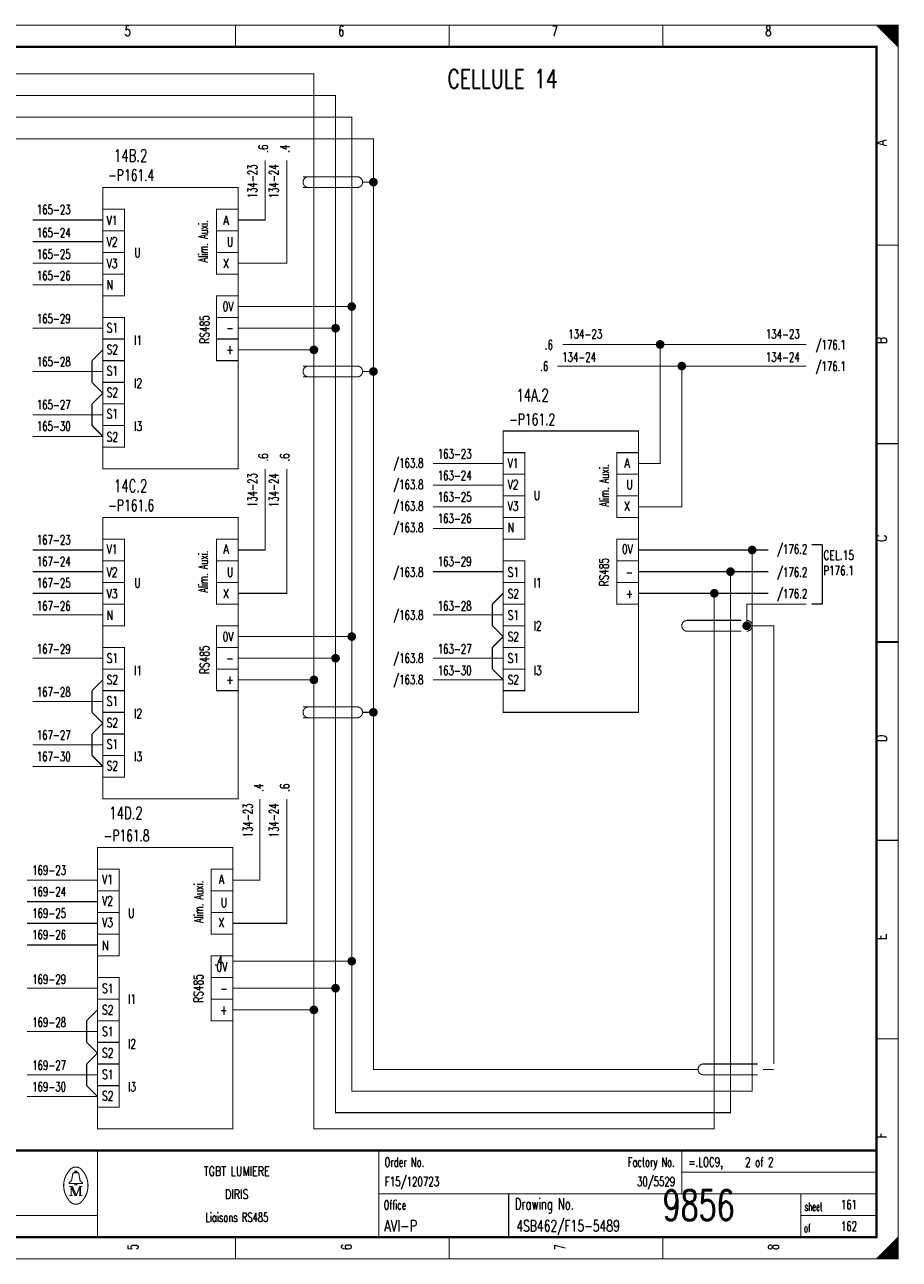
# Model space of a CAD drawing. Header units: centimetres. Extents: x 0 to 491, y -1040 to 69.
# Tile 49 of 181: x 70 to 91, y -640 to -611. Entities that reach past the tile are written whole.
import ezdxf
from ezdxf.enums import TextEntityAlignment as Align

# ---------------------------------------------------------------- set-up
doc = ezdxf.new("R2010")
doc.units = ezdxf.units.CM
doc.header["$MEASUREMENT"] = 0
doc.linetypes.add('GESTRICHELT', pattern=[3.75, 3, -0.75])
doc.layers.get('0').update_dxf_attribs({"color": 9, "linetype": 'CONTINUOUS'})
doc.styles.get("Standard").update_dxf_attribs({"font": 'romans.shx', "bigfont": 'TXT.shx'})

# ---------------------------------------------------------------- blocks, each defined once
blk = doc.blocks.new('BCIRCLE_FILLED')
at = {"color": 0, "linetype": 'Continuous', "const_width": 1, "flags": 128}
blk.add_lwpolyline([(0.5, 0, 1), (-0.5, 0, 1)], format="xyb", close=True, dxfattribs=at)

msp = doc.modelspace()

# ---------------------------------------------------------------- linework, layer by layer
at = {"color": 0, "const_width": 0.025, "flags": 128}
for points in [[(50, -625.75), (50, -611.5), (90.5, -611.5), (90.5, -640), (50, -640), (50, -625.75)], [(90, -611.5), (90.5, -612), (90.475, -611.975), (90.475, -611.5), (90.45, -611.5), (90.45, -611.95), (90.425, -611.925), (90.425, -611.5), (90.4, -611.5), (90.4, -611.9), (90.375, -611.875), (90.375, -611.5), (90.35, -611.5), (90.35, -611.85), (90.325, -611.825)], [(90.15, -611.65), (90.15, -611.5), (90.125, -611.5), (90.125, -611.625), (90.1, -611.6), (90.1, -611.5), (90.075, -611.5), (90.075, -611.575), (90.05, -611.55), (90.05, -611.5), (90.025, -611.5), (90.025, -611.525)], [(90.325, -611.825), (90.325, -611.5), (90.3, -611.5), (90.3, -611.8), (90.275, -611.775), (90.275, -611.5), (90.25, -611.5), (90.25, -611.75), (90.225, -611.725), (90.225, -611.5), (90.2, -611.5), (90.2, -611.7), (90.175, -611.675), (90.175, -611.5), (90.15, -611.5)], [(67.625, -617), (67.625, -612.625), (77, -612.625), (77, -619), (75.25, -619)], [(86.625, -624.125), (86.625, -636.625), (77.5, -636.625), (77.5, -613.125), (68.125, -613.125), (68.125, -616.5)], [(68.625, -616), (68.625, -613.625), (77.875, -613.625), (77.875, -618), (75.25, -618)], [(75.25, -616), (75.875, -616), (75.875, -614.625)], [(75.25, -617), (76.375, -617), (76.375, -614.625)], [(70.5, -616), (72.125, -616)], [(72.125, -616.5), (70.5, -616.5)], [(70.5, -617), (72.125, -617)], [(72.125, -617.5), (70.5, -617.5)], [(75.25, -625.625), (77.875, -625.625), (77.875, -618)], [(72.125, -618.5), (70.5, -618.5)], [(77.5, -618.5), (75.25, -618.5)], [(75.25, -626.625), (77, -626.625), (77, -619)], [(88.375, -618.875), (82.75, -618.875)], [(84.5, -621.625), (85, -621.625), (85, -618.875)], [(72.125, -619.5), (70.5, -619.5)], [(88.375, -619.375), (82.625, -619.375)], [(84.5, -622.625), (85.5, -622.625), (85.5, -619.375)], [(72.125, -620.5), (70.5, -620.5)], [(72.125, -621), (70.5, -621)], [(75.25, -623.625), (75.875, -623.625), (75.875, -621.75)], [(75.25, -624.625), (76.375, -624.625), (76.375, -621.75)], [(79.75, -621.625), (81.375, -621.625)], [(81.375, -622.125), (79.75, -622.125)], [(79.75, -622.625), (81.375, -622.625)], [(81.375, -623.125), (79.75, -623.125)], [(70.5, -623.625), (72.125, -623.625)], [(87.125, -623.625), (87.125, -636.125), (77.875, -636.125), (77.875, -633.125), (75.125, -633.125)], [(87.5, -623.625), (84.5, -623.625)], [(72.125, -624.125), (70.5, -624.125)], [(81.375, -624.125), (79.75, -624.125)], [(87.5, -624.125), (84.5, -624.125)], [(70.5, -624.625), (72.125, -624.625)], [(86.25, -624.625), (86.25, -637), (77, -637), (77, -634.25)], [(87.5, -624.625), (84.5, -624.625)], [(72.125, -625.125), (70.5, -625.125)], [(81.375, -625.125), (79.75, -625.125)], [(77.875, -633.125), (77.875, -625.625)], [(72.125, -626.125), (70.5, -626.125)], [(77.5, -626.125), (75.25, -626.125)], [(81.375, -626.125), (79.75, -626.125)], [(75.125, -634.25), (77, -634.25), (77, -626.625)], [(81.375, -626.625), (79.75, -626.625)], [(72.125, -627.125), (70.5, -627.125)], [(72.125, -628.125), (70.5, -628.125)], [(72.125, -628.625), (70.5, -628.625)], [(75.125, -631.25), (75.75, -631.25), (75.75, -629.375)], [(76.375, -629.375), (76.375, -632.25), (75.125, -632.25)], [(70.375, -631.25), (72, -631.25)], [(72, -631.75), (70.375, -631.75)], [(70.375, -632.25), (72, -632.25)], [(72, -632.75), (70.375, -632.75)], [(72, -633.75), (70.375, -633.75)], [(77.5, -633.75), (75.125, -633.75)], [(72, -634.75), (70.375, -634.75)], [(72, -635.75), (70.375, -635.75)], [(72, -636.25), (70.375, -636.25)], [(71.48, -638.26), (71.35, -638.26), (71.35, -638.24), (71.4, -638.2), (71.43, -638.04)], [(71.48, -638.01), (71.48, -637.98), (71.52, -637.98), (71.52, -638.01)], [(71.52, -638.26), (71.65, -638.26), (71.65, -638.24), (71.6, -638.2), (71.57, -638.04)], [(71.39, -638.33), (71.39, -638.54), (71.35, -638.54)], [(71.39, -638.33), (71.48, -638.54), (71.51, -638.54)], [(90.475, -639.525), (90.475, -640), (90.45, -640), (90.45, -639.55), (90.425, -639.575), (90.425, -640), (90.4, -640), (90.4, -639.6), (90.375, -639.625), (90.375, -640), (90.35, -640), (90.35, -639.65), (90.325, -639.675), (90.325, -640), (90.3, -640)], [(90.3, -640), (90.3, -639.7), (90.275, -639.725), (90.275, -640), (90.25, -640), (90.25, -639.75), (90.225, -639.775), (90.225, -640), (90.2, -640), (90.2, -639.8), (90.175, -639.825), (90.175, -640), (90.15, -640), (90.15, -639.85), (90.125, -639.875)], [(90.125, -639.875), (90.125, -640), (90.1, -640), (90.1, -639.9), (90.075, -639.925), (90.075, -640), (90.05, -640), (90.05, -639.95), (90.025, -639.975), (90.025, -640)]]:
    msp.add_lwpolyline(points, dxfattribs=at)
at = {"color": 0, "flags": 128}
for points, const_width in [([(50, -611.5), (90.5, -611.5), (90.5, -640), (50, -640)], 0.025), ([(50.5, -612), (90, -612), (90, -639.5), (50.5, -639.5)], 0.05), ([(50.5, -612), (90, -612), (90, -639.5), (50.5, -639.5)], 0.025), ([(72.125, -615.25), (75.25, -615.25), (75.25, -621.75), (72.125, -621.75)], 0.025), ([(72.125, -615.75), (72.625, -615.75), (72.625, -616.25), (72.125, -616.25)], 0.025), ([(74.75, -615.75), (75.25, -615.75), (75.25, -616.25), (74.75, -616.25)], 0.025), ([(72.125, -616.25), (72.625, -616.25), (72.625, -616.75), (72.125, -616.75)], 0.025), ([(74.75, -616.25), (75.25, -616.25), (75.25, -616.75), (74.75, -616.75)], 0.025), ([(72.125, -616.75), (72.625, -616.75), (72.625, -617.25), (72.125, -617.25)], 0.025), ([(74.75, -616.75), (75.25, -616.75), (75.25, -617.25), (74.75, -617.25)], 0.025), ([(72.125, -617.25), (72.625, -617.25), (72.625, -617.75), (72.125, -617.75)], 0.025), ([(74.75, -617.75), (75.25, -617.75), (75.25, -618.25), (74.75, -618.25)], 0.025), ([(72.125, -618.25), (72.625, -618.25), (72.625, -618.75), (72.125, -618.75)], 0.025), ([(74.75, -618.25), (75.25, -618.25), (75.25, -618.75), (74.75, -618.75)], 0.025), ([(72.125, -618.75), (72.625, -618.75), (72.625, -619.25), (72.125, -619.25)], 0.025), ([(74.75, -618.75), (75.25, -618.75), (75.25, -619.25), (74.75, -619.25)], 0.025), ([(72.125, -619.25), (72.625, -619.25), (72.625, -619.75), (72.125, -619.75)], 0.025), ([(72.125, -619.75), (72.625, -619.75), (72.625, -620.25), (72.125, -620.25)], 0.025), ([(72.125, -620.25), (72.625, -620.25), (72.625, -620.75), (72.125, -620.75)], 0.025), ([(72.125, -620.75), (72.625, -620.75), (72.625, -621.25), (72.125, -621.25)], 0.025), ([(81.375, -620.875), (84.5, -620.875), (84.5, -627.375), (81.375, -627.375)], 0.025), ([(81.375, -621.375), (81.875, -621.375), (81.875, -621.875), (81.375, -621.875)], 0.025), ([(84, -621.375), (84.5, -621.375), (84.5, -621.875), (84, -621.875)], 0.025), ([(81.375, -621.875), (81.875, -621.875), (81.875, -622.375), (81.375, -622.375)], 0.025), ([(84, -621.875), (84.5, -621.875), (84.5, -622.375), (84, -622.375)], 0.025), ([(81.375, -622.375), (81.875, -622.375), (81.875, -622.875), (81.375, -622.875)], 0.025), ([(84, -622.375), (84.5, -622.375), (84.5, -622.875), (84, -622.875)], 0.025), ([(72.125, -622.875), (75.25, -622.875), (75.25, -629.375), (72.125, -629.375)], 0.025), ([(81.375, -622.875), (81.875, -622.875), (81.875, -623.375), (81.375, -623.375)], 0.025), ([(72.125, -623.375), (72.625, -623.375), (72.625, -623.875), (72.125, -623.875)], 0.025), ([(74.75, -623.375), (75.25, -623.375), (75.25, -623.875), (74.75, -623.875)], 0.025), ([(84, -623.375), (84.5, -623.375), (84.5, -623.875), (84, -623.875)], 0.025), ([(72.125, -623.875), (72.625, -623.875), (72.625, -624.375), (72.125, -624.375)], 0.025), ([(74.75, -623.875), (75.25, -623.875), (75.25, -624.375), (74.75, -624.375)], 0.025), ([(81.375, -623.875), (81.875, -623.875), (81.875, -624.375), (81.375, -624.375)], 0.025), ([(84, -623.875), (84.5, -623.875), (84.5, -624.375), (84, -624.375)], 0.025), ([(72.125, -624.375), (72.625, -624.375), (72.625, -624.875), (72.125, -624.875)], 0.025), ([(74.75, -624.375), (75.25, -624.375), (75.25, -624.875), (74.75, -624.875)], 0.025), ([(81.375, -624.375), (81.875, -624.375), (81.875, -624.875), (81.375, -624.875)], 0.025), ([(84, -624.375), (84.5, -624.375), (84.5, -624.875), (84, -624.875)], 0.025), ([(72.125, -624.875), (72.625, -624.875), (72.625, -625.375), (72.125, -625.375)], 0.025), ([(81.375, -624.875), (81.875, -624.875), (81.875, -625.375), (81.375, -625.375)], 0.025), ([(74.75, -625.375), (75.25, -625.375), (75.25, -625.875), (74.75, -625.875)], 0.025), ([(81.375, -625.375), (81.875, -625.375), (81.875, -625.875), (81.375, -625.875)], 0.025), ([(72.125, -625.875), (72.625, -625.875), (72.625, -626.375), (72.125, -626.375)], 0.025), ([(74.75, -625.875), (75.25, -625.875), (75.25, -626.375), (74.75, -626.375)], 0.025), ([(81.375, -625.875), (81.875, -625.875), (81.875, -626.375), (81.375, -626.375)], 0.025), ([(72.125, -626.375), (72.625, -626.375), (72.625, -626.875), (72.125, -626.875)], 0.025), ([(74.75, -626.375), (75.25, -626.375), (75.25, -626.875), (74.75, -626.875)], 0.025), ([(81.375, -626.375), (81.875, -626.375), (81.875, -626.875), (81.375, -626.875)], 0.025), ([(72.125, -626.875), (72.625, -626.875), (72.625, -627.375), (72.125, -627.375)], 0.025), ([(72.125, -627.375), (72.625, -627.375), (72.625, -627.875), (72.125, -627.875)], 0.025), ([(72.125, -627.875), (72.625, -627.875), (72.625, -628.375), (72.125, -628.375)], 0.025), ([(72.125, -628.375), (72.625, -628.375), (72.625, -628.875), (72.125, -628.875)], 0.025), ([(72, -630.5), (75.125, -630.5), (75.125, -637), (72, -637)], 0.025), ([(72, -631), (72.5, -631), (72.5, -631.5), (72, -631.5)], 0.025), ([(74.625, -631), (75.125, -631), (75.125, -631.5), (74.625, -631.5)], 0.025), ([(72, -631.5), (72.5, -631.5), (72.5, -632), (72, -632)], 0.025), ([(74.625, -631.5), (75.125, -631.5), (75.125, -632), (74.625, -632)], 0.025), ([(72, -632), (72.5, -632), (72.5, -632.5), (72, -632.5)], 0.025), ([(74.625, -632), (75.125, -632), (75.125, -632.5), (74.625, -632.5)], 0.025), ([(72, -632.5), (72.5, -632.5), (72.5, -633), (72, -633)], 0.025), ([(74.625, -633), (75.125, -633), (75.125, -633.5), (74.625, -633.5)], 0.025), ([(72, -633.5), (72.5, -633.5), (72.5, -634), (72, -634)], 0.025), ([(74.625, -633.5), (75.125, -633.5), (75.125, -634), (74.625, -634)], 0.025), ([(72, -634), (72.5, -634), (72.5, -634.5), (72, -634.5)], 0.025), ([(74.625, -634), (75.125, -634), (75.125, -634.5), (74.625, -634.5)], 0.025), ([(72, -634.5), (72.5, -634.5), (72.5, -635), (72, -635)], 0.025), ([(72, -635), (72.5, -635), (72.5, -635.5), (72, -635.5)], 0.025), ([(72, -635.5), (72.5, -635.5), (72.5, -636), (72, -636)], 0.025), ([(72, -636), (72.5, -636), (72.5, -636.5), (72, -636.5)], 0.025), ([(71.48, -638.26), (71.52, -638.26), (71.52, -638.29), (71.48, -638.29)], 0.025)]:
    msp.add_lwpolyline(points, close=True, dxfattribs=dict(at, const_width=const_width))
at = {"color": 0}
for points, const_width in [([(75.188, -611.5), (75.188, -612)], 0.025), ([(80.125, -611.5), (80.125, -612)], 0.025), ([(85.062, -611.5), (85.062, -612)], 0.025), ([(90.5, -616.583), (90, -616.583)], 0.025), ([(71.875, -619.25), (72.125, -619)], 0.03), ([(71.875, -619.75), (71.875, -619.25)], 0.03), ([(72.125, -620), (71.875, -619.75)], 0.03), ([(71.875, -620.25), (72.125, -620)], 0.03), ([(71.875, -620.75), (71.875, -620.25)], 0.03), ([(72.125, -621), (71.875, -620.75)], 0.03), ([(90.5, -621.167), (90, -621.167)], 0.025), ([(88.5, -623.5), (88.75, -623.5)], 0.03), ([(88.75, -623.5), (88.75, -624.875)], 0.03), ([(81.125, -624.875), (81.375, -624.625)], 0.03), ([(81.125, -625.375), (81.125, -624.875)], 0.03), ([(88.75, -624.875), (88.5, -624.875)], 0.03), ([(81.375, -625.625), (81.125, -625.375)], 0.03), ([(81.125, -625.875), (81.375, -625.625)], 0.03), ([(90, -625.75), (90.5, -625.75)], 0.05), ([(90.5, -625.75), (90, -625.75)], 0.025), ([(81.125, -626.375), (81.125, -625.875)], 0.03), ([(81.375, -626.625), (81.125, -626.375)], 0.03), ([(71.875, -626.875), (72.125, -626.625)], 0.03), ([(71.875, -627.375), (71.875, -626.875)], 0.03), ([(72.125, -627.625), (71.875, -627.375)], 0.03), ([(71.875, -627.875), (72.125, -627.625)], 0.03), ([(71.875, -628.375), (71.875, -627.875)], 0.03), ([(72.125, -628.625), (71.875, -628.375)], 0.03), ([(90.5, -630.333), (90, -630.333)], 0.025), ([(71.75, -634.5), (72, -634.25)], 0.03), ([(71.75, -635), (71.75, -634.5)], 0.03), ([(90.5, -634.917), (90, -634.917)], 0.025), ([(72, -635.25), (71.75, -635)], 0.03), ([(71.75, -635.5), (72, -635.25)], 0.03), ([(71.75, -636), (71.75, -635.5)], 0.03), ([(72, -636.25), (71.75, -636)], 0.03), ([(90, -637.5), (50.5, -637.5)], 0.05), ([(72, -637.5), (72, -639.5)], 0.025), ([(78.5, -637.5), (78.5, -639.5)], 0.025), ([(85.5, -637.5), (85.5, -638.5)], 0.025), ([(71.46, -638.01), (71.55, -638.01)], 0.025), ([(85.5, -638), (90, -638)], 0.025), ([(71.35, -638.33), (71.42, -638.33)], 0.025), ([(71.42, -638.33), (71.51, -638.54)], 0.025), ([(71.51, -638.54), (71.59, -638.33)], 0.025), ([(71.59, -638.54), (71.59, -638.33)], 0.025), ([(71.59, -638.33), (71.65, -638.33)], 0.025), ([(71.61, -638.33), (71.61, -638.54)], 0.025), ([(71.39, -638.54), (71.43, -638.54)], 0.025), ([(71.65, -638.54), (71.57, -638.54)], 0.025), ([(78.5, -638.5), (90, -638.5)], 0.025), ([(81.5, -638.5), (81.5, -639.5)], 0.025), ([(88.25, -638.5), (88.25, -639.5)], 0.025), ([(50.5, -639), (72, -639)], 0.025), ([(88.25, -639), (90, -639)], 0.025), ([(75.188, -640), (75.188, -639.5)], 0.025), ([(80.125, -640), (80.125, -639.5)], 0.025), ([(85.062, -640), (85.062, -639.5)], 0.025), ([(90.5, -639.5), (90, -640)], 0.025)]:
    msp.add_lwpolyline(points, dxfattribs=dict(at, const_width=const_width))
at = {"color": 0, "linetype": 'GESTRICHELT', "const_width": 0.025, "flags": 128}
for points in [[(69.125, -617.5), (69.125, -614.125), (78.375, -614.125), (78.375, -615.125)], [(78.125, -619.5), (78.375, -619.5), (78.375, -615.125), (78.125, -615.125)], [(78.125, -627.375), (78.375, -627.375), (78.375, -619.5)], [(87, -625.375), (87, -624.875), (88.375, -624.875)], [(87.625, -635.5), (87.625, -625.375), (87, -625.375)], [(85.875, -635.625), (78.375, -635.625), (78.375, -627.375)], [(87.625, -635.625), (87.375, -635.625)]]:
    msp.add_lwpolyline(points, dxfattribs=at)
for points in [[(76.875, -615, 1), (76.875, -615.25, 1)], [(78, -615.25, 1), (78, -615, 1)], [(76.875, -619.375, 1), (76.875, -619.625, 1)], [(78, -619.625, 1), (78, -619.375, 1)], [(85.625, -625.25, 1), (85.625, -625.5, 1)], [(87, -625.5, 1), (87, -625.25, 1)], [(76.875, -627.25, 1), (76.875, -627.5, 1)], [(78, -627.5, 1), (78, -627.25, 1)], [(86, -635.5, 1), (86, -635.75, 1)]]:
    msp.add_lwpolyline(points, format="xyb", dxfattribs=at)
at = {"color": 0, "linetype": 'GESTRICHELT', "const_width": 0.025}
for points in [[(76.75, -615), (78, -615)], [(76.75, -615.25), (78, -615.25)], [(76.75, -619.375), (78, -619.375)], [(76.75, -619.625), (78, -619.625)], [(85.625, -625.25), (86.875, -625.25)], [(85.625, -625.5), (86.875, -625.5)], [(76.75, -627.25), (78, -627.25)], [(76.75, -627.5), (78, -627.5)], [(86, -635.5), (87.25, -635.5)], [(86, -635.75), (87.25, -635.75)]]:
    msp.add_lwpolyline(points, dxfattribs=at)
at = {"color": 0, "const_width": 0.025, "flags": 128}
for points in [[(71.35, -637.961, 0.373815), (71.349, -638.657, 0.373815)], [(71.649, -637.96, 0.530775), (71.351, -637.959, 0.530775)], [(71.46, -638.01, 0.414214), (71.43, -638.04, 0.414214)], [(71.57, -638.04, 0.414214), (71.54, -638.01, 0.414214)], [(71.65, -638.66, 0.378582), (71.646, -637.956, 0.378582)], [(71.35, -638.66, 0.532213), (71.649, -638.661, 0.532213)]]:
    msp.add_lwpolyline(points, format="xyb", dxfattribs=at)

# ---------------------------------------------------------------- block references
at = {"color": 0, "xscale": 0.1, "yscale": 0.1, "zscale": 0.1}
for p in [(78.375, -615.125), (77.875, -618), (77.5, -618.5), (77, -619), (85, -618.875), (85.5, -619.375), (78.375, -619.5), (87.125, -623.625), (86.625, -624.125), (86.25, -624.625), (77.875, -625.625), (87, -625.375), (77.5, -626.125), (77, -626.625), (78.375, -627.375), (77.875, -633.125), (77.5, -633.75), (77, -634.25)]:
    msp.add_blockref('BCIRCLE_FILLED', p, dxfattribs=at)

# ---------------------------------------------------------------- texts
at = {"color": 0}
for s, height, width, p in [('5', 0.238, 0.672, (72.699, -611.514)), ('6', 0.238, 0.672, (77.632, -611.514)), ('7', 0.238, 0.672, (82.566, -611.514)), ('8', 0.238, 0.672, (87.499, -611.514)), ('CELLULE 14', 0.4286, 0.736, (81.359, -612.522)), ('A', 0.214, 0.76, (74.97, -615.901)), ('X', 0.214, 0.76, (74.97, -616.895)), ('S1', 0.2143, 0.716, (72.344, -618.385)), ('S2', 0.2143, 0.716, (72.344, -618.882)), ('S1', 0.2143, 0.716, (72.344, -619.379)), ('S2', 0.2143, 0.716, (72.344, -619.876)), ('S1', 0.2143, 0.716, (72.344, -620.373)), ('S2', 0.2143, 0.716, (72.344, -620.905)), ('A', 0.214, 0.76, (84.234, -621.509)), ('X', 0.214, 0.76, (84.234, -622.502)), ('A', 0.214, 0.76, (74.97, -623.496)), ('S1', 0.2143, 0.716, (81.607, -624.029)), ('X', 0.214, 0.76, (74.97, -624.526)), ('S2', 0.2143, 0.716, (81.607, -624.526)), ('S1', 0.2143, 0.716, (81.607, -625.022)), ('S2', 0.2143, 0.716, (81.607, -625.519)), ('S1', 0.2143, 0.716, (72.344, -626.016)), ('S1', 0.2143, 0.716, (81.607, -626.016)), ('S2', 0.2143, 0.716, (72.344, -626.513)), ('S2', 0.2143, 0.716, (81.607, -626.513)), ('S1', 0.2143, 0.716, (72.344, -627.01)), ('S2', 0.2143, 0.716, (72.344, -627.507)), ('S1', 0.2143, 0.716, (72.344, -628.004)), ('S2', 0.2143, 0.716, (72.344, -628.501)), ('A', 0.214, 0.76, (74.864, -631.127)), ('X', 0.214, 0.76, (74.864, -632.121)), ('S1', 0.2143, 0.716, (72.238, -633.647)), ('S2', 0.2143, 0.716, (72.238, -634.144)), ('S1', 0.2143, 0.716, (72.238, -634.641)), ('S2', 0.2143, 0.716, (72.238, -635.138)), ('S1', 0.2143, 0.716, (72.238, -635.634)), ('S2', 0.2143, 0.716, (72.238, -636.131)), ('TGBT LUMIERE', 0.21431, 0.754667, (75.219, -637.87)), ('DIRIS', 0.2143, 0.7568, (75.219, -638.403)), ('Liaisons RS485', 0.21431, 0.656571, (75.219, -638.935))]:
    msp.add_text(s, height=height, dxfattribs=dict(at, width=width)).set_placement(p, align=Align.TOP_CENTER)
for s, height, width, p in [('A', 0.238, 0.76, (89.991, -614.283)), ('.6', 0.2143, 0.684, (75.723, -614.446)), ('.4', 0.2143, 0.684, (76.22, -614.446)), ('B', 0.238, 0.76, (89.991, -618.861)), ('.6', 0.2143, 0.684, (75.723, -621.58)), ('.6', 0.2143, 0.684, (76.22, -621.58)), ('C', 0.238, 0.76, (89.992, -623.439)), ('D', 0.238, 0.76, (89.992, -628.053)), ('.4', 0.2143, 0.684, (75.617, -629.21)), ('.6', 0.2143, 0.684, (76.22, -629.21)), ('E', 0.238, 0.76, (89.991, -632.632)), ('F', 0.238, 0.76, (89.991, -637.21))]:
    msp.add_text(s, height=height, rotation=90, dxfattribs=dict(at, width=width)).set_placement(p, align=Align.TOP_LEFT)
for s, height, width, p in [('14B.2', 0.2858, 0.6944, (72.379, -614.368)), ('165-23', 0.2143, 0.676, (70.598, -615.653)), ('V1', 0.2143, 0.716, (72.213, -615.901)), ('165-24', 0.2143, 0.676, (70.598, -616.185)), ('V2', 0.2143, 0.716, (72.213, -616.398)), ('165-25', 0.2143, 0.676, (70.598, -616.682)), ('U', 0.214, 0.76, (72.848, -616.646)), ('V3', 0.2143, 0.716, (72.213, -616.895)), ('165-26', 0.2143, 0.676, (70.598, -617.179)), ('N', 0.214, 0.76, (72.21, -617.392)), ('165-29', 0.2143, 0.676, (70.598, -618.172)), ('I1', 0.2143, 0.716, (72.848, -618.669)), ('134-23', 0.2143, 0.676, (82.878, -618.527)), ('/176.1', 0.2143, 0.68, (88.589, -618.776)), ('165-28', 0.2143, 0.676, (70.598, -619.166)), ('134-24', 0.2143, 0.676, (82.736, -619.06)), ('/176.1', 0.2143, 0.68, (88.589, -619.273)), ('I2', 0.2143, 0.716, (72.848, -619.663)), ('14A.2', 0.2858, 0.6944, (81.679, -619.904)), ('165-27', 0.2143, 0.676, (70.598, -620.16)), ('165-30', 0.2143, 0.676, (70.598, -620.657)), ('I3', 0.2143, 0.716, (72.848, -620.657)), ('163-23', 0.2143, 0.676, (79.861, -621.296)), ('V1', 0.2143, 0.716, (81.477, -621.509)), ('163-24', 0.2143, 0.676, (79.861, -621.793)), ('14C.2', 0.2858, 0.6944, (72.379, -621.999)), ('V2', 0.2143, 0.716, (81.477, -622.006)), ('163-25', 0.2143, 0.676, (79.861, -622.29)), ('U', 0.214, 0.76, (82.076, -622.254)), ('V3', 0.2143, 0.716, (81.477, -622.502)), ('163-26', 0.2143, 0.676, (79.861, -622.786)), ('N', 0.214, 0.76, (81.473, -622.999)), ('167-23', 0.2143, 0.676, (70.598, -623.283)), ('V1', 0.2143, 0.716, (72.213, -623.496)), ('/176.2', 0.2143, 0.68, (87.701, -623.496)), ('167-24', 0.2143, 0.676, (70.598, -623.78)), ('163-29', 0.2143, 0.676, (79.861, -623.78)), ('CEL.15', 0.2143, 0.72, (88.772, -623.638)), ('V2', 0.2143, 0.716, (72.213, -624.029)), ('/176.2', 0.2143, 0.68, (87.701, -624.029)), ('P176.1', 0.2143, 0.690667, (88.77, -623.993)), ('167-25', 0.2143, 0.676, (70.598, -624.277)), ('U', 0.214, 0.76, (72.848, -624.277)), ('I1', 0.2143, 0.716, (82.076, -624.277)), ('V3', 0.2143, 0.716, (72.213, -624.526)), ('/176.2', 0.2143, 0.68, (87.701, -624.526)), ('167-26', 0.2143, 0.676, (70.598, -624.809)), ('163-28', 0.2143, 0.676, (79.861, -624.809)), ('N', 0.214, 0.76, (72.21, -625.022)), ('I2', 0.2143, 0.716, (82.076, -625.271)), ('167-29', 0.2143, 0.676, (70.598, -625.803)), ('163-27', 0.2143, 0.676, (79.861, -625.803)), ('I1', 0.2143, 0.716, (72.848, -626.3)), ('163-30', 0.2143, 0.676, (79.861, -626.3)), ('I3', 0.2143, 0.716, (82.076, -626.3)), ('167-28', 0.2143, 0.676, (70.598, -626.797)), ('I2', 0.2143, 0.716, (72.848, -627.294)), ('167-27', 0.2143, 0.676, (70.598, -627.791)), ('167-30', 0.2143, 0.676, (70.598, -628.288)), ('I3', 0.2143, 0.716, (72.848, -628.288)), ('14D.2', 0.2858, 0.6944, (72.272, -629.558)), ('169-23', 0.2143, 0.676, (70.492, -630.914)), ('V1', 0.2143, 0.716, (72.107, -631.127)), ('169-24', 0.2143, 0.676, (70.492, -631.411)), ('V2', 0.2143, 0.716, (72.107, -631.624)), ('169-25', 0.2143, 0.676, (70.492, -631.908)), ('U', 0.214, 0.76, (72.706, -631.908)), ('V3', 0.2143, 0.716, (72.107, -632.121)), ('169-26', 0.2143, 0.676, (70.492, -632.405)), ('N', 0.214, 0.76, (72.103, -632.653)), ('169-29', 0.2143, 0.676, (70.492, -633.434)), ('I1', 0.2143, 0.716, (72.706, -633.895)), ('169-28', 0.2143, 0.676, (70.492, -634.428)), ('I2', 0.2143, 0.716, (72.706, -634.925)), ('169-27', 0.2143, 0.676, (70.492, -635.422)), ('169-30', 0.2143, 0.676, (70.492, -635.918)), ('I3', 0.2143, 0.716, (72.706, -635.918)), ('Order No.', 0.2143, 0.656889, (78.633, -637.658)), ('=.LOC9,    2 of 2', 0.21431, 0.691765, (85.651, -637.658)), ('Office', 0.2143, 0.626667, (78.615, -638.651)), ('Drawing No.', 0.26194, 0.646545, (81.643, -638.602)), ('sheet', 0.1905, 0.6, (88.338, -638.701)), ('of', 0.1905, 0.6, (88.323, -639.198))]:
    msp.add_text(s, height=height, dxfattribs=dict(at, width=width)).set_placement(p, align=Align.TOP_LEFT)
for s, height, width, p in [('-P161.4', 0.2619, 0.691429, (72.248, -615.173)), ('-P161.2', 0.2619, 0.691429, (81.511, -620.816)), ('-P161.6', 0.2619, 0.691429, (72.248, -622.803)), ('-P161.8', 0.2619, 0.691429, (72.142, -630.434)), ('F15/120723', 0.2143, 0.6832, (78.639, -638.389)), ('9856', 0.7, 0.6928, (85.058, -639.322)), ('161', 0.2143, 0.672, (89.177, -638.921)), ('AVI-P', 0.2619, 0.7472, (78.624, -639.449)), ('4SB462/F15-5489', 0.26194, 0.6928, (81.679, -639.449)), ('162', 0.2143, 0.672, (89.177, -639.418))]:
    msp.add_text(s, height=height, dxfattribs=dict(at, width=width)).set_placement(p, align=Align.BOTTOM_LEFT)
at = {"color": 0, "width": 0.676}
for s, p in [('134-23', (75.751, -614.716)), ('134-24', (76.248, -614.716)), ('134-23', (75.751, -621.849)), ('134-24', (76.248, -621.849)), ('134-23', (75.645, -629.48)), ('134-24', (76.248, -629.48))]:
    msp.add_text(s, height=0.2143, rotation=90, dxfattribs=at).set_placement(p, align=Align.BOTTOM_RIGHT)
at = {"color": 0, "width": 0.655273}
for p in [(74.616, -616.49), (83.879, -622.133), (74.616, -624.121), (74.509, -631.752)]:
    msp.add_text('Alim. Auxi.', height=0.21431, rotation=90, dxfattribs=at).set_placement(p, align=Align.BOTTOM_CENTER)
at = {"color": 0}
for s, height, width, p in [('U', 0.214, 0.76, (75.143, -616.398)), ('0V', 0.2143, 0.716, (75.14, -617.889)), ('-', 0.214, 0.696, (75.145, -618.385)), ('134-23', 0.2143, 0.676, (88.224, -618.527)), ('+', 0.214, 0.696, (75.143, -618.882)), ('.6', 0.2143, 0.684, (82.525, -618.776)), ('.6', 0.2143, 0.684, (82.418, -619.273)), ('134-24', 0.2143, 0.676, (88.224, -619.06)), ('/163.8', 0.2143, 0.68, (79.531, -621.509)), ('/163.8', 0.2143, 0.68, (79.531, -622.006)), ('U', 0.214, 0.76, (84.37, -622.006)), ('/163.8', 0.2143, 0.68, (79.531, -622.502)), ('/163.8', 0.2143, 0.68, (79.531, -622.999)), ('0V', 0.2143, 0.716, (84.368, -623.496)), ('U', 0.214, 0.76, (75.143, -624.029)), ('/163.8', 0.2143, 0.68, (79.531, -624.029)), ('-', 0.214, 0.696, (84.373, -624.029)), ('+', 0.214, 0.696, (84.371, -624.526)), ('/163.8', 0.2143, 0.68, (79.531, -625.022)), ('0V', 0.2143, 0.716, (75.14, -625.519)), ('/163.8', 0.2143, 0.68, (79.531, -626.016)), ('-', 0.214, 0.696, (75.145, -626.016)), ('+', 0.214, 0.696, (75.143, -626.513)), ('/163.8', 0.2143, 0.68, (79.531, -626.513)), ('U', 0.214, 0.76, (75.001, -631.659)), ('.4', 0.2143, 0.684, (74.894, -633.008)), ('0V', 0.2143, 0.716, (74.998, -633.15)), ('-', 0.214, 0.696, (75.003, -633.647)), ('+', 0.214, 0.696, (75.001, -634.144)), ('Factory No.', 0.21431, 0.646545, (85.335, -637.658))]:
    msp.add_text(s, height=height, dxfattribs=dict(at, width=width)).set_placement(p, align=Align.TOP_RIGHT)
for s, height, width, p in [('RS485', 0.2143, 0.7072, (74.367, -618.527)), ('RS485', 0.2143, 0.7072, (83.595, -624.135)), ('RS485', 0.2143, 0.7072, (74.367, -626.158)), ('RS485', 0.2143, 0.7072, (74.225, -633.753)), ('5', 0.238, 0.672, (72.699, -639.73)), ('6', 0.238, 0.672, (77.632, -639.73)), ('7', 0.238, 0.672, (82.566, -639.73)), ('8', 0.238, 0.672, (87.499, -639.73))]:
    msp.add_text(s, height=height, rotation=90, dxfattribs=dict(at, width=width)).set_placement(p, align=Align.TOP_CENTER)
at = {"color": 0, "width": 0.675429}
msp.add_text('30/5529', height=0.2143, dxfattribs=at).set_placement((85.346, -638.389), align=Align.BOTTOM_RIGHT)

doc.saveas('drawing.dxf')
